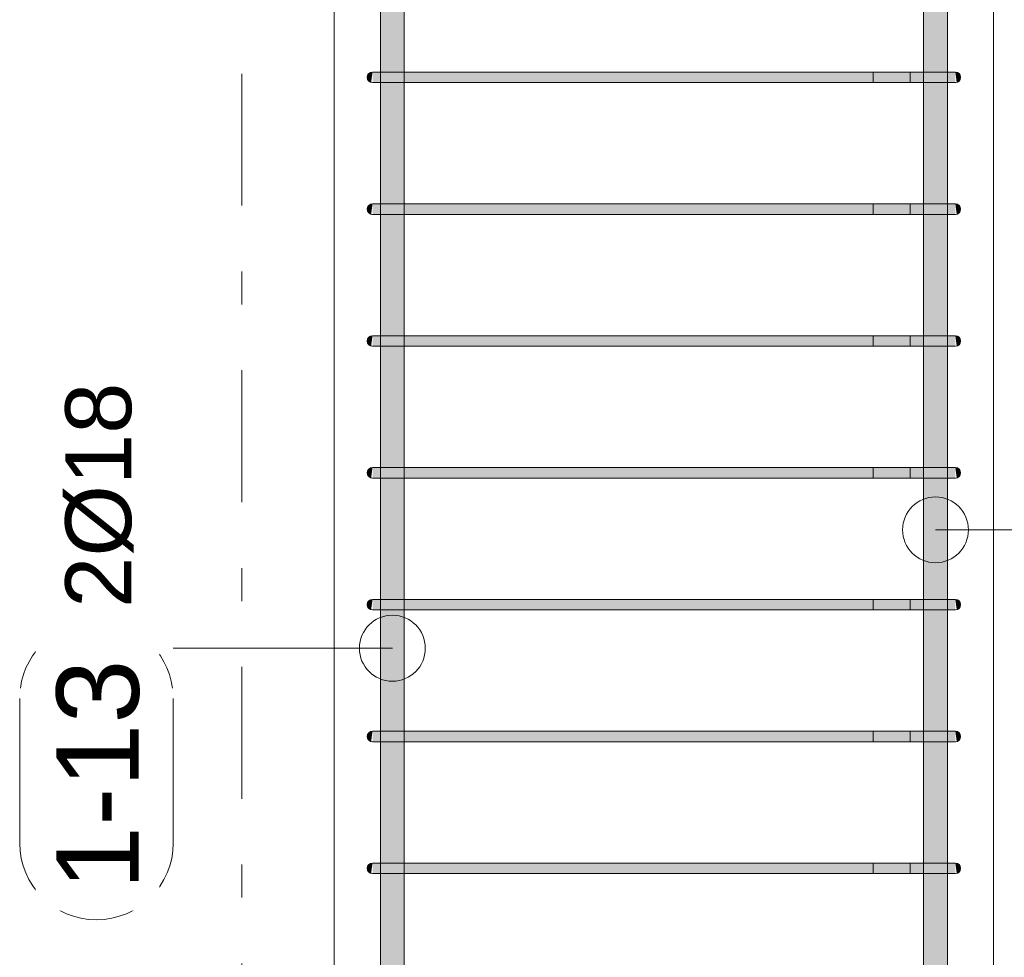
# Model space of a CAD drawing. Header units: millimetres. Extents: x -25607 to 9385, y 1894 to 10168.
# Tile 73 of 181: x -6139 to -5392, y 7152 to 7864. Entities that reach past the tile are written whole.
import ezdxf

# ---------------------------------------------------------------- set-up
doc = ezdxf.new("R2010")
doc.units = ezdxf.units.MM
doc.linetypes.add('Čára osnovy', pattern=[225, 100, -50, 25, -50])
for name, color, linetype, lineweight in [('S-COLS', 52, 'Continuous', 9), ('S-GRID', 1, 'Continuous', 5), ('S-RBAR', 171, 'Continuous', 5), ('S-RBAR-IDEN', 171, 'Continuous', 5)]:
    doc.layers.add(name, color=color, linetype=linetype, lineweight=lineweight)
doc.styles.add('Arial', font='arial.ttf', dxfattribs={"height": 50})
doc.styles.add('Arial_1', font='arial.ttf', dxfattribs={"height": 62.5})

# ---------------------------------------------------------------- blocks, each defined once
blk = doc.blocks.new('Popisek výztuže - _Typ_ množství_PRAVÝ _řezy_-573729-V4')
at = {"layer": 'S-RBAR-IDEN'}
for p, q in [((-24857.77, 9096.15), (-24967.46, 9096.15)), ((-24967.46, 8979.71), (-24857.77, 8979.71))]:
    blk.add_line(p, q, dxfattribs=at)
for centre, start, end in [((-24967.46, 9037.93), 90, 270), ((-24857.77, 9037.93), 277.64339, 82.35661)]:
    blk.add_arc(centre, 58.22, start, end, dxfattribs=at)

msp = doc.modelspace()

# ---------------------------------------------------------------- hatches: boundary and pattern name
at = {"layer": 'S-RBAR'}
h = msp.add_hatch(color=7, dxfattribs=at)
h.paths.add_polyline_path([(-5852.04, 5795), (-5846.95, 5795.01), (-5854.63, 5796.02), (-5861.86, 5799.02), (-5864.95, 5801.39), (-5864.95, 5795), (-5854.63, 5795)])
h.paths.add_polyline_path([(-5846.95, 5805.01), (-5846.95, 5916), (-5864.95, 5916), (-5864.95, 5816.85), (-5864.18, 5815), (-5861.01, 5810.86), (-5856.86, 5807.68), (-5852.04, 5805.68)])
h.paths.add_polyline_path([(-5864.95, 5924), (-5846.95, 5924), (-5846.95, 5984.99), (-5852.04, 5984.32), (-5856.86, 5982.32), (-5861.01, 5979.14), (-5864.18, 5975), (-5864.95, 5973.15), (-5864.95, 5926.99)])
h.paths.add_polyline_path([(-5864.95, 5988.61), (-5861.01, 5991.34), (-5854.63, 5993.98), (-5846.95, 5995), (-5846.95, 6016), (-5864.95, 6016), (-5864.95, 5990.98)])
h.paths.add_polyline_path([(-5846.95, 6024), (-5846.95, 6116), (-5864.95, 6116), (-5864.95, 6024), (-5851, 6024)])
h.paths.add_polyline_path([(-5858.65, 6124), (-5846.95, 6124), (-5846.95, 6216), (-5864.95, 6216), (-5864.95, 6124), (-5861.9, 6124)])
h.paths.add_polyline_path([(-5864.95, 6224), (-5846.95, 6224), (-5846.95, 6316), (-5864.95, 6316), (-5864.95, 6232.91)])
h.paths.add_polyline_path([(-5864.95, 6324), (-5846.95, 6324), (-5846.95, 6416), (-5864.95, 6416), (-5864.95, 6355.28)])
h.paths.add_polyline_path([(-5846.95, 6424), (-5846.95, 6516), (-5864.95, 6516), (-5864.95, 6424), (-5851, 6424)])
h.paths.add_polyline_path([(-5864.95, 6524), (-5846.95, 6524), (-5846.95, 6616), (-5864.95, 6616), (-5864.95, 6538.83)])
h.paths.add_polyline_path([(-5864.95, 6624), (-5846.95, 6624), (-5846.95, 6716), (-5864.95, 6716), (-5864.95, 6661.2)])
h.paths.add_polyline_path([(-5846.95, 6724), (-5846.95, 6816), (-5864.95, 6816), (-5864.95, 6724), (-5851, 6724)])
h.paths.add_polyline_path([(-5864.95, 6824), (-5846.95, 6824), (-5846.95, 6916), (-5864.95, 6916), (-5864.95, 6844.75)])
h.paths.add_polyline_path([(-5864.95, 6924), (-5846.95, 6924), (-5846.95, 7016), (-5864.95, 7016), (-5864.95, 6967.11)])
h.paths.add_polyline_path([(-5864.95, 7024), (-5846.95, 7024), (-5846.95, 7116), (-5864.95, 7116), (-5864.95, 7028.3)])
h.paths.add_polyline_path([(-5864.95, 7124), (-5846.95, 7124), (-5846.95, 7216), (-5864.95, 7216), (-5864.95, 7150.67)])
h.paths.add_polyline_path([(-5864.95, 7224), (-5846.95, 7224), (-5846.95, 7316), (-5864.95, 7316), (-5864.95, 7273.03)])
h.paths.add_polyline_path([(-5864.95, 7324), (-5846.95, 7324), (-5846.95, 7416), (-5864.95, 7416), (-5864.95, 7334.22)])
h.paths.add_polyline_path([(-5864.95, 7424), (-5846.95, 7424), (-5846.95, 7516), (-5864.95, 7516), (-5864.95, 7456.58)])
h.paths.add_polyline_path([(-5846.95, 7524), (-5846.95, 7616), (-5864.95, 7616), (-5864.95, 7524), (-5851, 7524)])
h.paths.add_polyline_path([(-5864.95, 7624), (-5846.95, 7624), (-5846.95, 7716), (-5864.95, 7716), (-5864.95, 7640.13)])
h.paths.add_polyline_path([(-5864.95, 7724), (-5846.95, 7724), (-5846.95, 7816), (-5864.95, 7816), (-5864.95, 7762.5)])
h.paths.add_polyline_path([(-5846.95, 7824), (-5846.95, 7916), (-5864.95, 7916), (-5864.95, 7824), (-5851, 7824)])
h.paths.add_polyline_path([(-5864.95, 7924), (-5846.95, 7924), (-5846.95, 8016), (-5864.95, 8016), (-5864.95, 7946.05)])
h.paths.add_polyline_path([(-5858.65, 8024), (-5846.95, 8024), (-5846.95, 8116), (-5864.95, 8116), (-5864.95, 8024), (-5861.9, 8024)])
h.paths.add_polyline_path([(-5864.95, 8124), (-5846.95, 8124), (-5846.95, 8216), (-5864.95, 8216), (-5864.95, 8129.6)])
h.paths.add_polyline_path([(-5864.95, 8224), (-5846.95, 8224), (-5846.95, 8316), (-5864.95, 8316), (-5864.95, 8251.97)])
h.paths.add_polyline_path([(-5864.95, 8324), (-5846.95, 8324), (-5846.95, 8416), (-5864.95, 8416), (-5864.95, 8374.34)])
h.paths.add_polyline_path([(-5864.95, 8424), (-5846.95, 8424), (-5846.95, 8516), (-5864.95, 8516), (-5864.95, 8435.52)])
h.paths.add_polyline_path([(-5864.95, 8524), (-5846.95, 8524), (-5846.95, 8616), (-5864.95, 8616), (-5864.95, 8557.89)])
h.paths.add_polyline_path([(-5846.95, 8624), (-5846.95, 8660), (-5864.95, 8660), (-5864.95, 8624), (-5851, 8624)])
h = msp.add_hatch(color=7, dxfattribs=at)
h.paths.add_polyline_path([(-5436.86, 5870), (-5436.86, 5916), (-5453.05, 5916), (-5453.05, 5870), (-5445.56, 5870)])
h.paths.add_polyline_path([(-5436.86, 5924), (-5436.86, 5965), (-5437.54, 5970.18), (-5439.54, 5975), (-5442.72, 5979.14), (-5446.86, 5982.32), (-5451.69, 5984.32), (-5453.05, 5984.32), (-5453.05, 5924), (-5438.1, 5924)])
h.paths.add_polyline_path([(-5435.05, 5985.43), (-5435.05, 6016), (-5453.05, 6016), (-5453.05, 5994.5), (-5449, 5993.94), (-5441.86, 5990.98), (-5435.65, 5986.21)])
h.paths.add_polyline_path([(-5453.05, 6024), (-5435.05, 6024), (-5435.05, 6116), (-5453.05, 6116), (-5453.05, 6049.36)])
h.paths.add_polyline_path([(-5435.05, 6124), (-5435.05, 6216), (-5453.05, 6216), (-5453.05, 6124), (-5438.1, 6124)])
h.paths.add_polyline_path([(-5435.05, 6224), (-5435.05, 6316), (-5453.05, 6316), (-5453.05, 6224), (-5438.1, 6224)])
h.paths.add_polyline_path([(-5445.17, 6324), (-5435.05, 6324), (-5435.05, 6416), (-5453.05, 6416), (-5453.05, 6324), (-5445.56, 6324)])
h.paths.add_polyline_path([(-5445.17, 6424), (-5435.05, 6424), (-5435.05, 6516), (-5453.05, 6516), (-5453.05, 6424), (-5445.56, 6424)])
h.paths.add_polyline_path([(-5435.05, 6524), (-5435.05, 6616), (-5453.05, 6616), (-5453.05, 6524), (-5438.1, 6524)])
h.paths.add_polyline_path([(-5435.05, 6624), (-5435.05, 6716), (-5453.05, 6716), (-5453.05, 6624), (-5438.1, 6624)])
h.paths.add_polyline_path([(-5449, 6724), (-5435.05, 6724), (-5435.05, 6816), (-5453.05, 6816), (-5453.05, 6724)])
h.paths.add_polyline_path([(-5438.1, 6824), (-5435.05, 6824), (-5435.05, 6916), (-5453.05, 6916), (-5453.05, 6824), (-5441.35, 6824)])
h.paths.add_polyline_path([(-5445.56, 6924), (-5435.05, 6924), (-5435.05, 7016), (-5453.05, 7016), (-5453.05, 6924), (-5449, 6924)])
h.paths.add_polyline_path([(-5435.05, 7024), (-5435.05, 7116), (-5453.05, 7116), (-5453.05, 7024), (-5438.1, 7024)])
h.paths.add_polyline_path([(-5435.05, 7124), (-5435.05, 7216), (-5453.05, 7216), (-5453.05, 7124), (-5438.1, 7124)])
h.paths.add_polyline_path([(-5453.05, 7224), (-5435.05, 7224), (-5435.05, 7316), (-5453.05, 7316), (-5453.05, 7273.03)])
h.paths.add_polyline_path([(-5435.05, 7324), (-5435.05, 7416), (-5453.05, 7416), (-5453.05, 7324), (-5438.1, 7324)])
h.paths.add_polyline_path([(-5445.17, 7424), (-5435.05, 7424), (-5435.05, 7516), (-5453.05, 7516), (-5453.05, 7424), (-5445.56, 7424)])
h.paths.add_polyline_path([(-5438.1, 7524), (-5435.05, 7524), (-5435.05, 7616), (-5453.05, 7616), (-5453.05, 7524), (-5441.35, 7524)])
h.paths.add_polyline_path([(-5438.1, 7624), (-5435.05, 7624), (-5435.05, 7716), (-5453.05, 7716), (-5453.05, 7624), (-5441.35, 7624)])
h.paths.add_polyline_path([(-5438.1, 7724), (-5435.05, 7724), (-5435.05, 7816), (-5453.05, 7816), (-5453.05, 7724), (-5441.35, 7724)])
h.paths.add_polyline_path([(-5453.05, 7824), (-5435.05, 7824), (-5435.05, 7916), (-5453.05, 7916), (-5453.05, 7884.87)])
h.paths.add_polyline_path([(-5435.05, 7924), (-5435.05, 8016), (-5453.05, 8016), (-5453.05, 7924), (-5438.1, 7924)])
h.paths.add_polyline_path([(-5445.56, 8024), (-5435.05, 8024), (-5435.05, 8116), (-5453.05, 8116), (-5453.05, 8024), (-5449, 8024)])
h.paths.add_polyline_path([(-5435.05, 8124), (-5435.05, 8216), (-5453.05, 8216), (-5453.05, 8124), (-5438.1, 8124)])
h.paths.add_polyline_path([(-5449, 8224), (-5435.05, 8224), (-5435.05, 8316), (-5453.05, 8316), (-5453.05, 8224)])
h.paths.add_polyline_path([(-5435.05, 8324), (-5435.05, 8416), (-5453.05, 8416), (-5453.05, 8324), (-5438.1, 8324)])
h.paths.add_polyline_path([(-5435.05, 8424), (-5435.05, 8516), (-5453.05, 8516), (-5453.05, 8424), (-5438.1, 8424)])
h.paths.add_polyline_path([(-5441.35, 8524), (-5435.05, 8524), (-5435.05, 8616), (-5453.05, 8616), (-5453.05, 8524), (-5445.17, 8524)])
h.paths.add_polyline_path([(-5438.1, 8624), (-5435.05, 8624), (-5435.05, 8660), (-5453.05, 8660), (-5453.05, 8624), (-5441.35, 8624)])
for points in [[(-5872.04, 7816.14), (-5871, 7824), (-5873, 7823.46), (-5874.46, 7822), (-5875, 7820), (-5874.46, 7818), (-5873, 7816.54)], [(-5861.9, 7816), (-5851, 7816), (-5851, 7824), (-5871, 7824), (-5871, 7816), (-5865.14, 7816)], [(-5522.72, 7816), (-5449, 7816), (-5449, 7824), (-5851, 7824), (-5851, 7816), (-5831.36, 7816)], [(-5432.69, 7816), (-5429, 7816.14), (-5429, 7824), (-5449, 7824), (-5449, 7816), (-5434.86, 7816)], [(-5427.96, 7816.14), (-5427, 7816.54), (-5425.54, 7818), (-5425, 7820), (-5425.54, 7822), (-5427.53, 7823.68), (-5429, 7824), (-5428.34, 7818.96)], [(-5872.04, 7716.14), (-5871, 7724), (-5873, 7723.46), (-5874.46, 7722), (-5875, 7720), (-5874.46, 7718), (-5873, 7716.54)], [(-5858.65, 7716), (-5851, 7716), (-5851, 7724), (-5871, 7724), (-5871, 7716), (-5861.9, 7716)], [(-5851, 7716), (-5449, 7716), (-5449, 7724), (-5851, 7724)], [(-5430.52, 7716), (-5429, 7716.14), (-5429, 7724), (-5449, 7724), (-5449, 7716), (-5432.69, 7716)], [(-5427.96, 7716.14), (-5427, 7716.54), (-5425.54, 7718), (-5425, 7720), (-5425.54, 7722), (-5427, 7723.46), (-5429, 7724), (-5428.34, 7718.96)], [(-5872.04, 7616.14), (-5871, 7624), (-5873, 7623.46), (-5874.46, 7622), (-5875, 7620), (-5874.46, 7618), (-5873, 7616.54)], [(-5861.9, 7616), (-5851, 7616), (-5851, 7624), (-5871, 7624), (-5871, 7616), (-5865.14, 7616)], [(-5851, 7616), (-5449, 7616), (-5449, 7624), (-5851, 7624)], [(-5432.69, 7616), (-5429, 7616.14), (-5429, 7624), (-5449, 7624), (-5449, 7616), (-5434.86, 7616)], [(-5427.96, 7616.14), (-5427, 7616.54), (-5425.54, 7618), (-5425, 7620), (-5425.54, 7622), (-5427, 7623.46), (-5429, 7624), (-5428.34, 7618.96)], [(-5872.04, 7516.14), (-5871, 7524), (-5873, 7523.46), (-5874.46, 7522), (-5875, 7520), (-5874.46, 7518), (-5873, 7516.54)], [(-5861.9, 7516), (-5851, 7516), (-5851, 7524), (-5871, 7524), (-5871, 7516), (-5865.14, 7516)], [(-5831.36, 7516), (-5449, 7516), (-5449, 7524), (-5851, 7524), (-5851, 7516)], [(-5432.69, 7516), (-5429, 7516.14), (-5429, 7524), (-5449, 7524), (-5449, 7516), (-5434.86, 7516)], [(-5427.96, 7516.14), (-5427, 7516.54), (-5425.54, 7518), (-5425, 7520), (-5425.54, 7522), (-5427, 7523.46), (-5429, 7524), (-5428.18, 7517.77)], [(-5872.04, 7416.14), (-5871, 7424), (-5873, 7423.46), (-5874.46, 7422), (-5875, 7420), (-5874.46, 7418), (-5873, 7416.54)], [(-5858.65, 7416), (-5851, 7416), (-5851, 7424), (-5871, 7424), (-5871, 7416), (-5861.9, 7416)], [(-5851, 7416), (-5449, 7416), (-5449, 7424), (-5851, 7424)], [(-5430.52, 7416), (-5429, 7416.14), (-5429, 7424), (-5449, 7424), (-5449, 7416), (-5432.69, 7416)], [(-5427.96, 7416.14), (-5427, 7416.54), (-5425.54, 7418), (-5425, 7420), (-5425.54, 7422), (-5427, 7423.46), (-5429, 7424), (-5428.34, 7418.96)], [(-5872.04, 7316.14), (-5871, 7324), (-5873, 7323.46), (-5874.46, 7322), (-5875, 7320), (-5874.46, 7318), (-5873, 7316.54)], [(-5861.9, 7316), (-5851, 7316), (-5851, 7324), (-5871, 7324), (-5871, 7316), (-5865.14, 7316)], [(-5851, 7316), (-5449, 7316), (-5449, 7324), (-5851, 7324)], [(-5432.69, 7316), (-5429, 7316.14), (-5429, 7324), (-5449, 7324), (-5449, 7316), (-5434.86, 7316)], [(-5427.96, 7316.14), (-5427, 7316.54), (-5425.54, 7318), (-5425, 7320), (-5425.54, 7322), (-5427, 7323.46), (-5429, 7324), (-5428.34, 7318.96)], [(-5872.04, 7216.14), (-5871, 7224), (-5873, 7223.46), (-5874.46, 7222), (-5875, 7220), (-5874.46, 7218), (-5873, 7216.54)], [(-5858.65, 7216), (-5851, 7216), (-5851, 7224), (-5871, 7224), (-5871, 7216), (-5861.9, 7216)], [(-5851, 7216), (-5449, 7216), (-5449, 7224), (-5851, 7224)], [(-5430.52, 7216), (-5429, 7216.14), (-5429, 7224), (-5449, 7224), (-5449, 7216), (-5432.69, 7216)], [(-5427.96, 7216.14), (-5427, 7216.54), (-5425.54, 7218), (-5425, 7220), (-5425.54, 7222), (-5427, 7223.46), (-5429, 7224), (-5428.34, 7218.96)]]:
    msp.add_hatch(color=7, dxfattribs=at).paths.add_polyline_path(points)

# ---------------------------------------------------------------- linework, layer by layer
at = {"layer": 'S-COLS'}
for p, q in [((-5400, 8920), (-5400, 6370)), ((-5900, 8670), (-5900, 6370)), ((-5900, 6370), (-5900, 8670)), ((-5400, 8670), (-5400, 6370))]:
    msp.add_line(p, q, dxfattribs=at)
at = {"layer": 'S-GRID', "linetype": 'Čára osnovy', "lineweight": 9}
msp.add_line((-5970, 4797.76), (-5970, 9992.7), dxfattribs=at)
at = {"layer": 'S-RBAR'}
for p, q in [((-5864.95, 5795), (-5864.95, 8660)), ((-5864.95, 5795), (-5864.95, 8660)), ((-5846.95, 5795), (-5846.95, 8660)), ((-5846.95, 5795), (-5846.95, 8660)), ((-5453.05, 5870), (-5453.05, 8660)), ((-5453.05, 5870), (-5453.05, 8660)), ((-5435.05, 5870), (-5435.05, 8660)), ((-5435.05, 5870), (-5435.05, 8660)), ((-5851, 7824), (-5871, 7824)), ((-5851, 7824), (-5871, 7824)), ((-5449, 7824), (-5851, 7824)), ((-5851, 7824), (-5449, 7824)), ((-5463.14, 7824), (-5491.43, 7824)), ((-5491.43, 7824), (-5491.43, 7816)), ((-5463.14, 7824), (-5434.86, 7824)), ((-5463.14, 7816), (-5463.14, 7824)), ((-5429, 7824), (-5463.14, 7824)), ((-5429, 7824), (-5449, 7824)), ((-5429, 7824), (-5449, 7824)), ((-5429, 7824), (-5434.86, 7824)), ((-5851, 7816), (-5871, 7816)), ((-5851, 7816), (-5871, 7816)), ((-5449, 7816), (-5851, 7816)), ((-5851, 7816), (-5449, 7816)), ((-5463.14, 7816), (-5491.43, 7816)), ((-5463.14, 7816), (-5434.86, 7816)), ((-5429, 7816), (-5463.14, 7816)), ((-5434.86, 7816), (-5449, 7816)), ((-5429, 7816), (-5449, 7816)), ((-5429.68, 7816), (-5434.86, 7816)), ((-5429.68, 7816), (-5434.86, 7816)), ((-5851, 7724), (-5871, 7724)), ((-5851, 7724), (-5871, 7724)), ((-5449, 7724), (-5851, 7724)), ((-5851, 7724), (-5449, 7724)), ((-5463.14, 7724), (-5491.43, 7724)), ((-5491.43, 7724), (-5491.43, 7716)), ((-5463.14, 7724), (-5434.86, 7724)), ((-5463.14, 7716), (-5463.14, 7724)), ((-5429, 7724), (-5463.14, 7724)), ((-5429, 7724), (-5449, 7724)), ((-5429, 7724), (-5449, 7724)), ((-5429, 7724), (-5434.86, 7724)), ((-5851, 7716), (-5871, 7716)), ((-5851, 7716), (-5871, 7716)), ((-5449, 7716), (-5851, 7716)), ((-5851, 7716), (-5449, 7716)), ((-5463.14, 7716), (-5491.43, 7716)), ((-5463.14, 7716), (-5434.86, 7716)), ((-5429, 7716), (-5463.14, 7716)), ((-5434.86, 7716), (-5449, 7716)), ((-5429, 7716), (-5449, 7716)), ((-5429.68, 7716), (-5434.86, 7716)), ((-5429.68, 7716), (-5434.86, 7716)), ((-5851, 7624), (-5871, 7624)), ((-5851, 7624), (-5871, 7624)), ((-5449, 7624), (-5851, 7624)), ((-5851, 7624), (-5449, 7624)), ((-5463.14, 7624), (-5491.43, 7624)), ((-5491.43, 7624), (-5491.43, 7616)), ((-5463.14, 7624), (-5434.86, 7624)), ((-5463.14, 7616), (-5463.14, 7624)), ((-5429, 7624), (-5463.14, 7624)), ((-5429, 7624), (-5449, 7624)), ((-5429, 7624), (-5449, 7624)), ((-5429, 7624), (-5434.86, 7624)), ((-5851, 7616), (-5871, 7616)), ((-5851, 7616), (-5871, 7616)), ((-5449, 7616), (-5851, 7616)), ((-5851, 7616), (-5449, 7616)), ((-5463.14, 7616), (-5491.43, 7616)), ((-5463.14, 7616), (-5434.86, 7616)), ((-5429, 7616), (-5463.14, 7616)), ((-5434.86, 7616), (-5449, 7616)), ((-5429, 7616), (-5449, 7616)), ((-5429.68, 7616), (-5434.86, 7616)), ((-5429.68, 7616), (-5434.86, 7616)), ((-5851, 7524), (-5871, 7524)), ((-5851, 7524), (-5871, 7524)), ((-5449, 7524), (-5851, 7524)), ((-5851, 7524), (-5449, 7524)), ((-5463.14, 7524), (-5491.43, 7524)), ((-5491.43, 7524), (-5491.43, 7516)), ((-5463.14, 7524), (-5434.86, 7524)), ((-5463.14, 7516), (-5463.14, 7524)), ((-5429, 7524), (-5463.14, 7524)), ((-5429, 7524), (-5449, 7524)), ((-5429, 7524), (-5449, 7524)), ((-5429, 7524), (-5434.86, 7524)), ((-5851, 7516), (-5871, 7516)), ((-5851, 7516), (-5871, 7516)), ((-5449, 7516), (-5851, 7516)), ((-5851, 7516), (-5449, 7516)), ((-5463.14, 7516), (-5491.43, 7516)), ((-5463.14, 7516), (-5434.86, 7516)), ((-5429, 7516), (-5463.14, 7516)), ((-5434.86, 7516), (-5449, 7516)), ((-5429, 7516), (-5449, 7516)), ((-5429.68, 7516), (-5434.86, 7516)), ((-5429.68, 7516), (-5434.86, 7516)), ((-5851, 7424), (-5871, 7424)), ((-5851, 7424), (-5871, 7424)), ((-5449, 7424), (-5851, 7424)), ((-5851, 7424), (-5449, 7424)), ((-5463.14, 7424), (-5491.43, 7424)), ((-5491.43, 7424), (-5491.43, 7416)), ((-5463.14, 7424), (-5434.86, 7424)), ((-5463.14, 7416), (-5463.14, 7424)), ((-5429, 7424), (-5463.14, 7424)), ((-5429, 7424), (-5449, 7424)), ((-5429, 7424), (-5449, 7424)), ((-5429, 7424), (-5434.86, 7424)), ((-5851, 7416), (-5871, 7416)), ((-5851, 7416), (-5871, 7416)), ((-5449, 7416), (-5851, 7416)), ((-5851, 7416), (-5449, 7416)), ((-5463.14, 7416), (-5491.43, 7416)), ((-5463.14, 7416), (-5434.86, 7416)), ((-5429, 7416), (-5463.14, 7416)), ((-5434.86, 7416), (-5449, 7416)), ((-5429, 7416), (-5449, 7416)), ((-5429.68, 7416), (-5434.86, 7416)), ((-5429.68, 7416), (-5434.86, 7416)), ((-5851, 7324), (-5871, 7324)), ((-5851, 7324), (-5871, 7324)), ((-5449, 7324), (-5851, 7324)), ((-5851, 7324), (-5449, 7324)), ((-5463.14, 7324), (-5491.43, 7324)), ((-5491.43, 7324), (-5491.43, 7316)), ((-5463.14, 7324), (-5434.86, 7324)), ((-5463.14, 7316), (-5463.14, 7324)), ((-5429, 7324), (-5463.14, 7324)), ((-5429, 7324), (-5449, 7324)), ((-5429, 7324), (-5449, 7324)), ((-5429, 7324), (-5434.86, 7324)), ((-5851, 7316), (-5871, 7316)), ((-5851, 7316), (-5871, 7316)), ((-5449, 7316), (-5851, 7316)), ((-5851, 7316), (-5449, 7316)), ((-5463.14, 7316), (-5491.43, 7316)), ((-5463.14, 7316), (-5434.86, 7316)), ((-5429, 7316), (-5463.14, 7316)), ((-5434.86, 7316), (-5449, 7316)), ((-5429, 7316), (-5449, 7316)), ((-5429.68, 7316), (-5434.86, 7316)), ((-5429.68, 7316), (-5434.86, 7316)), ((-5851, 7224), (-5871, 7224)), ((-5851, 7224), (-5871, 7224)), ((-5449, 7224), (-5851, 7224)), ((-5851, 7224), (-5449, 7224)), ((-5463.14, 7224), (-5491.43, 7224)), ((-5491.43, 7224), (-5491.43, 7216)), ((-5463.14, 7224), (-5434.86, 7224)), ((-5463.14, 7216), (-5463.14, 7224)), ((-5429, 7224), (-5463.14, 7224)), ((-5429, 7224), (-5449, 7224)), ((-5429, 7224), (-5449, 7224)), ((-5429, 7224), (-5434.86, 7224)), ((-5851, 7216), (-5871, 7216)), ((-5851, 7216), (-5871, 7216)), ((-5449, 7216), (-5851, 7216)), ((-5851, 7216), (-5449, 7216)), ((-5463.14, 7216), (-5491.43, 7216)), ((-5463.14, 7216), (-5434.86, 7216)), ((-5429, 7216), (-5463.14, 7216)), ((-5434.86, 7216), (-5449, 7216)), ((-5429, 7216), (-5449, 7216)), ((-5429.68, 7216), (-5434.86, 7216)), ((-5429.68, 7216), (-5434.86, 7216))]:
    msp.add_line(p, q, dxfattribs=at)
for centre, start, end in [((-5871, 7820), 90, 270), ((-5871, 7820), 90, 270), ((-5429, 7820), 270, 90), ((-5429, 7820), 270, 90), ((-5429, 7820), 270, 90), ((-5871, 7720), 90, 270), ((-5871, 7720), 90, 270), ((-5429, 7720), 270, 90), ((-5429, 7720), 270, 90), ((-5429, 7720), 270, 90), ((-5871, 7620), 90, 270), ((-5871, 7620), 90, 270), ((-5429, 7620), 270, 90), ((-5429, 7620), 270, 90), ((-5429, 7620), 270, 90), ((-5871, 7520), 90, 270), ((-5871, 7520), 90, 270), ((-5429, 7520), 270, 90), ((-5429, 7520), 270, 90), ((-5429, 7520), 270, 90), ((-5871, 7420), 90, 270), ((-5871, 7420), 90, 270), ((-5429, 7420), 270, 90), ((-5429, 7420), 270, 90), ((-5429, 7420), 270, 90), ((-5871, 7320), 90, 270), ((-5871, 7320), 90, 270), ((-5429, 7320), 270, 90), ((-5429, 7320), 270, 90), ((-5429, 7320), 270, 90), ((-5871, 7220), 90, 270), ((-5871, 7220), 90, 270), ((-5429, 7220), 270, 90), ((-5429, 7220), 270, 90), ((-5429, 7220), 270, 90)]:
    msp.add_arc(centre, 4, start, end, dxfattribs=at)
at = {"layer": 'S-RBAR-IDEN'}
for p, q in [((-5444.05, 7476.74), (-5273.8, 7476.74)), ((-5855.95, 7386.9), (-6022.14, 7386.9))]:
    msp.add_line(p, q, dxfattribs=at)
for centre in [(-5444.05, 7476.74), (-5855.95, 7386.9)]:
    msp.add_circle(centre, 25, dxfattribs=at)

# ---------------------------------------------------------------- block references
at = {"layer": 'S-RBAR-IDEN', "rotation": 89.99999999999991}
msp.add_blockref('Popisek výztuže - _Typ_ množství_PRAVÝ _řezy_-573729-V4', (2957.58, 32206.64), dxfattribs=at)

# ---------------------------------------------------------------- texts
at = {"layer": 'S-RBAR-IDEN', "insert": (-6103.98, 7417.59), "char_height": 50, "width": 210.443, "attachment_point": 1, "rotation": 90, "style": 'Arial', "bg_fill": 3, "box_fill_scale": 1.25, "bg_fill_color": 256, "bg_fill_true_color": 13158600, "bg_fill_transparency": 0}
msp.add_mtext('2Ø18', dxfattribs=at)

# ---------------------------------------------------------------- next in the draw order: texts
at = {"layer": 'S-RBAR-IDEN', "insert": (-6110.72, 7203.6), "char_height": 62.5, "width": 210.443, "attachment_point": 1, "rotation": 90, "style": 'Arial_1', "bg_fill": 3, "box_fill_scale": 1.25, "bg_fill_color": 256, "bg_fill_true_color": 13158600, "bg_fill_transparency": 0}
msp.add_mtext('1-13', dxfattribs=at)

doc.saveas('drawing.dxf')
